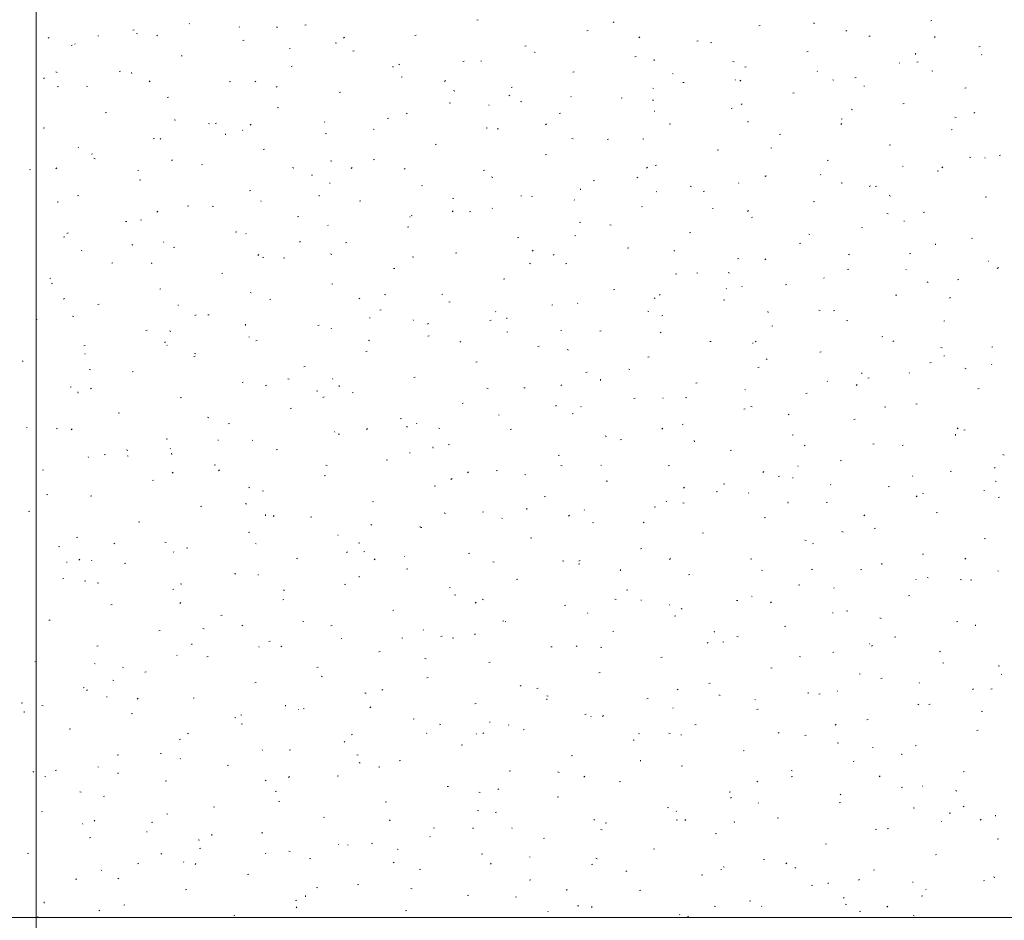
# Model space of a CAD drawing. Extents: x -740 to 300, y 62 to 1112.
# Tile 119 of 187: x -304 to -228, y 835 to 904. Entities that reach past the tile are written whole.
import ezdxf
from ezdxf.lldxf.tags import DXFTag

# ---------------------------------------------------------------- set-up
doc = ezdxf.new("R2010")
doc.units = 0
doc.layers.get('0').update_dxf_attribs({"lineweight": 13})
doc.layers.add('60- 61 allgemeine Ausstattung- 4 Terrassen', color=9, linetype='Continuous', lineweight=9, true_color=0x808080)
doc.layers.add('70 -71 Achsen- 1 Gebäudeachsen', color=7, linetype='STRICHPUNKT2-A06CPVBCL0', lineweight=18)
tags = doc.linetypes.add('STRICHPUNKT2-A06CPVBCL0', pattern=[12.7, 6.35, -3.175, 0, -3.175]).pattern_tags.tags
tags[10:11] = [DXFTag(74, 4), DXFTag(75, 0), DXFTag(340, '0'), DXFTag(46, 0.0), DXFTag(50, 0.0), DXFTag(44, 0.0), DXFTag(45, 0.0)]
tags[8:9] = [DXFTag(74, 4), DXFTag(75, 0), DXFTag(340, '0'), DXFTag(46, 0.0), DXFTag(50, 0.0), DXFTag(44, 0.0), DXFTag(45, 0.0)]
tags[6:7] = [DXFTag(74, 4), DXFTag(75, 0), DXFTag(340, '0'), DXFTag(46, 0.0), DXFTag(50, 0.0), DXFTag(44, 0.0), DXFTag(45, 0.0)]
tags[4:5] = [DXFTag(74, 4), DXFTag(75, 0), DXFTag(340, '0'), DXFTag(46, 0.0), DXFTag(50, 0.0), DXFTag(44, 0.0), DXFTag(45, 0.0)]

# ---------------------------------------------------------------- blocks, each defined once
blk = doc.blocks.new('Referenz-A06CPVBEL0')
at = {"layer": '60- 61 allgemeine Ausstattung- 4 Terrassen', "color": 0}
for p, q in [((-268.385, 904.086), (-268.29, 904.11)), ((-294.898, 903.328), (-294.802, 903.352)), ((-290.562, 903.842), (-290.546, 903.801)), ((-286.684, 903.536), (-286.717, 903.573)), ((-283.838, 903.564), (-283.744, 903.535)), ((-281.642, 903.707), (-281.546, 903.731)), ((-257.786, 903.953), (-257.867, 903.897)), ((-246.648, 903.654), (-246.553, 903.677)), ((-242.441, 903.877), (-242.349, 903.84)), ((-233.392, 904.033), (-233.297, 904.057)), ((-301.355, 902.756), (-301.427, 902.688)), ((-297.596, 902.888), (-297.551, 902.885)), ((-294.633, 903.063), (-294.542, 903.026)), ((-293.016, 902.887), (-293.048, 902.923)), ((-278.583, 902.78), (-278.655, 902.713)), ((-273.16, 902.895), (-273.065, 902.919)), ((-259.904, 903.275), (-259.809, 903.298)), ((-255.812, 902.804), (-255.884, 902.737)), ((-239.854, 903.285), (-239.935, 903.229)), ((-238.167, 902.842), (-238.072, 902.866)), ((-233.041, 902.828), (-233.113, 902.761)), ((-299.673, 902.137), (-299.577, 902.161)), ((-299.347, 902.238), (-299.38, 902.274)), ((-286.417, 902.516), (-286.321, 902.54)), ((-282.832, 901.914), (-282.787, 901.911)), ((-279.304, 902.345), (-279.212, 902.308)), ((-264.679, 902.084), (-264.584, 902.108)), ((-251.423, 902.463), (-251.328, 902.487)), ((-250.359, 902.364), (-250.265, 902.335)), ((-229.686, 902.031), (-229.591, 902.055)), ((-291.192, 901.326), (-291.096, 901.35)), ((-277.936, 901.705), (-277.84, 901.729)), ((-263.974, 901.626), (-263.883, 901.589)), ((-256.198, 901.273), (-256.103, 901.296)), ((-242.942, 901.652), (-242.847, 901.676)), ((-234.559, 901.446), (-234.568, 901.534)), ((-229.449, 901.417), (-229.482, 901.453)), ((-282.711, 900.514), (-282.615, 900.538)), ((-274.847, 900.465), (-274.856, 900.553)), ((-274.425, 900.686), (-274.331, 900.657)), ((-269.454, 900.893), (-269.359, 900.917)), ((-268.068, 900.94), (-268.024, 900.937)), ((-254.703, 900.956), (-254.712, 901.044)), ((-248.644, 900.908), (-248.553, 900.871)), ((-247.717, 900.461), (-247.622, 900.485)), ((-235.78, 900.767), (-235.813, 900.804)), ((-234.461, 900.84), (-234.366, 900.864)), ((-301.712, 899.644), (-301.793, 899.588)), ((-300.837, 900.094), (-300.746, 900.057)), ((-295.967, 900.135), (-295.871, 900.159)), ((-294.991, 899.975), (-295, 900.063)), ((-274.23, 899.703), (-274.134, 899.727)), ((-260.973, 900.082), (-260.878, 900.106)), ((-253.304, 899.965), (-253.26, 899.963)), ((-242.111, 900.118), (-242.144, 900.155)), ((-239.236, 899.65), (-239.141, 899.674)), ((-233.315, 900.19), (-233.224, 900.153)), ((-300.742, 898.945), (-300.646, 898.968)), ((-298.492, 899.008), (-298.398, 898.979)), ((-293.568, 899.411), (-293.64, 899.344)), ((-287.486, 899.324), (-287.39, 899.348)), ((-285.507, 899.376), (-285.416, 899.339)), ((-283.78, 898.976), (-283.861, 898.92)), ((-270.797, 899.435), (-270.869, 899.368)), ((-265.748, 898.891), (-265.653, 898.915)), ((-254.774, 898.819), (-254.807, 898.856)), ((-252.492, 899.271), (-252.397, 899.294)), ((-248.443, 899.469), (-248.476, 899.505)), ((-248.025, 899.46), (-248.097, 899.393)), ((-240.946, 899.486), (-240.852, 899.458)), ((-238.54, 898.991), (-238.496, 898.989)), ((-230.755, 898.838), (-230.66, 898.862)), ((-292.261, 898.133), (-292.165, 898.157)), ((-279.005, 898.512), (-278.909, 898.536)), ((-270.178, 898.657), (-270.086, 898.621)), ((-265.848, 898.308), (-265.929, 898.251)), ((-261.105, 898.17), (-261.138, 898.206)), ((-257.267, 898.08), (-257.172, 898.104)), ((-244.011, 898.459), (-243.916, 898.483)), ((-283.78, 897.322), (-283.684, 897.346)), ((-270.524, 897.701), (-270.428, 897.725)), ((-267.436, 897.521), (-267.469, 897.557)), ((-265.013, 897.808), (-264.919, 897.78)), ((-254.848, 897.939), (-254.757, 897.902)), ((-248.786, 897.269), (-248.691, 897.292)), ((-247.917, 897.64), (-247.997, 897.583)), ((-235.53, 897.648), (-235.435, 897.672)), ((-297.036, 896.943), (-296.94, 896.966)), ((-275.299, 896.51), (-275.203, 896.534)), ((-273.767, 896.871), (-273.8, 896.908)), ((-262.042, 896.889), (-261.947, 896.913)), ((-254.694, 897.095), (-254.678, 897.054)), ((-239.519, 897.221), (-239.427, 897.184)), ((-231.534, 896.609), (-231.44, 896.58)), ((-229.985, 896.971), (-230.066, 896.915)), ((-301.811, 895.752), (-301.715, 895.776)), ((-291.711, 896.407), (-291.62, 896.37)), ((-289.079, 896.13), (-288.985, 896.102)), ((-288.555, 896.131), (-288.459, 896.155)), ((-285.782, 896.067), (-285.854, 896)), ((-280.098, 896.222), (-280.131, 896.258)), ((-267.618, 895.734), (-267.627, 895.823)), ((-263.01, 896.091), (-263.082, 896.024)), ((-253.561, 896.078), (-253.466, 896.102)), ((-247.474, 896.225), (-247.483, 896.313)), ((-240.239, 896.115), (-240.311, 896.048)), ((-240.305, 896.457), (-240.21, 896.481)), ((-287.762, 895.244), (-287.771, 895.332)), ((-286.43, 895.572), (-286.463, 895.609)), ((-280.074, 895.32), (-279.978, 895.344)), ((-276.381, 895.689), (-276.29, 895.652)), ((-266.818, 895.699), (-266.722, 895.723)), ((-245.08, 895.267), (-244.985, 895.29)), ((-231.824, 895.646), (-231.729, 895.67)), ((-299.092, 894.274), (-299.125, 894.31)), ((-293.33, 894.941), (-293.234, 894.964)), ((-292.761, 894.923), (-292.794, 894.96)), ((-271.593, 894.508), (-271.497, 894.532)), ((-261.052, 894.97), (-260.961, 894.934)), ((-258.336, 894.887), (-258.241, 894.911)), ((-255.6, 894.931), (-255.506, 894.902)), ((-245.722, 894.252), (-245.631, 894.215)), ((-236.599, 894.455), (-236.504, 894.479)), ((-298.105, 893.75), (-298.009, 893.774)), ((-284.849, 894.129), (-284.753, 894.153)), ((-263.112, 893.697), (-263.016, 893.721)), ((-249.855, 894.076), (-249.76, 894.1)), ((-230.393, 893.534), (-230.301, 893.497)), ((-229.194, 893.453), (-229.227, 893.489)), ((-228.118, 893.644), (-228.023, 893.668)), ((-297.915, 893.438), (-297.823, 893.401)), ((-291.843, 893.331), (-291.923, 893.274)), ((-289.624, 892.939), (-289.528, 892.962)), ((-282.585, 892.72), (-282.494, 892.683)), ((-279.667, 893.253), (-279.573, 893.224)), ((-277.995, 892.723), (-278.067, 892.656)), ((-276.368, 893.318), (-276.272, 893.342)), ((-255.224, 892.747), (-255.296, 892.68)), ((-254.63, 892.885), (-254.535, 892.909)), ((-241.374, 893.265), (-241.279, 893.288)), ((-235.525, 892.804), (-235.558, 892.84)), ((-232.452, 892.771), (-232.524, 892.704)), ((-302.88, 892.56), (-302.785, 892.583)), ((-300.767, 892.699), (-300.839, 892.632)), ((-294.511, 892.498), (-294.467, 892.495)), ((-281.143, 892.127), (-281.047, 892.151)), ((-273.911, 892.662), (-273.992, 892.606)), ((-267.887, 892.506), (-267.791, 892.53)), ((-267.256, 892.002), (-267.164, 891.965)), ((-255.979, 891.994), (-256.06, 891.938)), ((-246.188, 892.053), (-246.094, 892.024)), ((-246.149, 892.074), (-246.054, 892.098)), ((-241.857, 892.154), (-241.89, 892.191)), ((-232.893, 892.453), (-232.798, 892.477)), ((-294.399, 891.748), (-294.303, 891.772)), ((-279.747, 891.524), (-279.703, 891.521)), ((-272.662, 891.316), (-272.566, 891.34)), ((-259.406, 891.695), (-259.31, 891.719)), ((-251.926, 891.283), (-251.835, 891.246)), ((-248.188, 891.505), (-248.221, 891.541)), ((-240.244, 891.494), (-240.254, 891.582)), ((-238.047, 891.326), (-238.128, 891.269)), ((-237.668, 891.263), (-237.573, 891.286)), ((-299.174, 890.558), (-299.079, 890.581)), ((-285.918, 890.937), (-285.822, 890.96)), ((-280.533, 890.513), (-280.542, 890.601)), ((-264.984, 890.55), (-264.939, 890.547)), ((-264.181, 890.504), (-264.085, 890.528)), ((-260.389, 891.004), (-260.398, 891.092)), ((-254.519, 890.855), (-254.552, 890.892)), ((-250.924, 890.883), (-250.829, 890.907)), ((-236.596, 890.565), (-236.505, 890.528)), ((-229.187, 890.451), (-229.092, 890.475)), ((-300.677, 890.023), (-300.686, 890.111)), ((-290.693, 889.746), (-290.597, 889.77)), ((-288.789, 889.751), (-288.698, 889.714)), ((-285.032, 890.154), (-285.015, 890.113)), ((-277.437, 890.125), (-277.341, 890.149)), ((-270.254, 890.375), (-270.16, 890.346)), ((-260.85, 890.206), (-260.883, 890.243)), ((-255.7, 889.693), (-255.604, 889.717)), ((-242.443, 890.072), (-242.348, 890.096)), ((-292.98, 889.355), (-293.052, 889.287)), ((-282.212, 888.935), (-282.116, 888.958)), ((-273.513, 888.907), (-273.545, 888.944)), ((-273.459, 889.033), (-273.368, 888.996)), ((-270.209, 889.379), (-270.281, 889.312)), ((-268.956, 889.314), (-268.86, 889.338)), ((-267.181, 889.557), (-267.214, 889.593)), ((-250.22, 889.576), (-250.176, 889.573)), ((-247.437, 889.403), (-247.509, 889.336)), ((-236.776, 889.175), (-236.681, 889.147)), ((-233.962, 889.261), (-233.867, 889.284)), ((-295.468, 888.556), (-295.373, 888.579)), ((-294.321, 888.697), (-294.227, 888.668)), ((-279.844, 888.258), (-279.877, 888.295)), ((-260.475, 888.502), (-260.379, 888.526)), ((-258.13, 888.315), (-258.039, 888.278)), ((-247.218, 888.881), (-247.123, 888.905)), ((-235.456, 888.602), (-235.412, 888.599)), ((-299.905, 887.685), (-299.986, 887.629)), ((-286.987, 887.744), (-286.891, 887.768)), ((-286.175, 887.609), (-286.208, 887.645)), ((-273.731, 888.123), (-273.635, 888.147)), ((-260.842, 887.497), (-260.748, 887.469)), ((-251.994, 887.691), (-251.898, 887.715)), ((-242.8, 887.596), (-242.709, 887.559)), ((-238.737, 888.07), (-238.642, 888.094)), ((-300.243, 887.365), (-300.148, 887.389)), ((-294.993, 886.782), (-294.901, 886.745)), ((-292.506, 886.959), (-292.539, 886.996)), ((-281.973, 887.017), (-282.054, 886.961)), ((-278.506, 886.933), (-278.41, 886.956)), ((-265.25, 887.312), (-265.154, 887.336)), ((-243.512, 886.879), (-243.417, 886.903)), ((-233.015, 886.763), (-233.025, 886.851)), ((-230.256, 887.259), (-230.161, 887.282)), ((-298.837, 886.31), (-298.87, 886.347)), ((-291.762, 886.554), (-291.667, 886.577)), ((-285.194, 886.01), (-285.266, 885.943)), ((-279.663, 886.064), (-279.572, 886.027)), ((-270.025, 886.121), (-269.929, 886.145)), ((-264.042, 886.349), (-264.122, 886.292)), ((-262.422, 886.034), (-262.494, 885.967)), ((-256.769, 886.5), (-256.673, 886.524)), ((-253.159, 886.273), (-253.169, 886.361)), ((-239.651, 886.059), (-239.723, 885.992)), ((-235.031, 886.068), (-234.936, 886.092)), ((-296.537, 885.363), (-296.442, 885.387)), ((-293.448, 885.292), (-293.457, 885.38)), ((-284.909, 885.819), (-284.814, 885.791)), ((-283.281, 885.742), (-283.185, 885.766)), ((-273.304, 885.782), (-273.313, 885.87)), ((-264.334, 885.346), (-264.242, 885.309)), ((-261.544, 885.31), (-261.448, 885.334)), ((-248.288, 885.689), (-248.192, 885.713)), ((-246.11, 885.68), (-246.191, 885.624)), ((-228.94, 885.489), (-228.972, 885.526)), ((-288.056, 884.552), (-287.961, 884.575)), ((-274.8, 884.931), (-274.704, 884.954)), ((-253.063, 884.498), (-252.967, 884.522)), ((-251.43, 884.62), (-251.335, 884.591)), ((-249.004, 884.627), (-248.913, 884.591)), ((-239.806, 884.877), (-239.711, 884.901)), ((-235.271, 884.84), (-235.304, 884.876)), ((-228.178, 885.012), (-228.259, 884.956)), ((-301.312, 884.172), (-301.217, 884.196)), ((-301.196, 883.814), (-301.105, 883.777)), ((-279.575, 883.74), (-279.479, 883.764)), ((-266.319, 884.119), (-266.223, 884.143)), ((-244.582, 883.687), (-244.486, 883.711)), ((-241.602, 884.19), (-241.635, 884.227)), ((-233.674, 883.909), (-233.583, 883.872)), ((-231.325, 884.066), (-231.23, 884.09)), ((-292.831, 883.361), (-292.736, 883.385)), ((-285.867, 883.095), (-285.776, 883.058)), ((-275.496, 882.942), (-275.402, 882.913)), ((-271.094, 882.929), (-270.998, 882.952)), ((-257.838, 883.308), (-257.742, 883.332)), ((-254.264, 882.892), (-254.297, 882.928)), ((-249.164, 883.407), (-249.147, 883.366)), ((-247.933, 883.541), (-247.966, 883.578)), ((-236.1, 882.875), (-236.005, 882.899)), ((-300.178, 882.642), (-300.25, 882.575)), ((-297.606, 882.17), (-297.511, 882.194)), ((-291.427, 882.108), (-291.382, 882.105)), ((-284.35, 882.55), (-284.255, 882.573)), ((-277.407, 882.666), (-277.479, 882.599)), ((-270.537, 882.377), (-270.446, 882.34)), ((-262.613, 882.117), (-262.517, 882.141)), ((-260.595, 882.242), (-260.628, 882.279)), ((-254.636, 882.69), (-254.708, 882.623)), ((-249.357, 882.496), (-249.261, 882.52)), ((-231.864, 882.714), (-231.936, 882.647)), ((-290.036, 881.372), (-290.117, 881.315)), ((-289.125, 881.359), (-289.03, 881.383)), ((-275.869, 881.738), (-275.773, 881.762)), ((-266.927, 881.593), (-266.959, 881.63)), ((-255.208, 881.659), (-255.116, 881.622)), ((-245.93, 881.542), (-245.94, 881.63)), ((-242.017, 881.742), (-241.923, 881.713)), ((-240.876, 881.685), (-240.78, 881.709)), ((-302.381, 880.98), (-302.286, 881.004)), ((-299.563, 881.264), (-299.468, 881.235)), ((-286.219, 880.561), (-286.228, 880.649)), ((-276.663, 881.134), (-276.619, 881.131)), ((-273.258, 880.944), (-273.291, 880.98)), ((-272.104, 880.703), (-272.185, 880.647)), ((-267.388, 880.927), (-267.292, 880.95)), ((-266.074, 881.052), (-266.084, 881.14)), ((-254.132, 881.306), (-254.036, 881.33)), ((-239.878, 880.94), (-239.787, 880.904)), ((-232.394, 880.873), (-232.299, 880.897)), ((-293.9, 880.168), (-293.805, 880.192)), ((-292.071, 880.127), (-291.979, 880.09)), ((-280.644, 880.548), (-280.549, 880.571)), ((-279.589, 880.294), (-279.622, 880.331)), ((-266.084, 880.064), (-265.99, 880.035)), ((-261.899, 880.16), (-261.855, 880.157)), ((-258.907, 880.115), (-258.811, 880.139)), ((-254.172, 880.035), (-254.253, 879.979)), ((-245.651, 880.494), (-245.555, 880.518)), ((-292.392, 879.298), (-292.464, 879.231)), ((-285.92, 879.645), (-285.953, 879.682)), ((-285.419, 879.357), (-285.324, 879.381)), ((-276.741, 879.408), (-276.65, 879.371)), ((-272.163, 879.736), (-272.067, 879.76)), ((-269.621, 879.322), (-269.693, 879.255)), ((-250.426, 879.304), (-250.33, 879.328)), ((-247.135, 879.186), (-247.091, 879.183)), ((-246.849, 879.346), (-246.921, 879.279)), ((-237.17, 879.683), (-237.074, 879.707)), ((-236.241, 879.367), (-236.321, 879.31)), ((-298.675, 878.978), (-298.58, 879.002)), ((-298.582, 878.346), (-298.615, 878.383)), ((-292.251, 878.996), (-292.284, 879.032)), ((-290.15, 878.386), (-290.056, 878.357)), ((-276.938, 878.546), (-276.843, 878.569)), ((-263.682, 878.925), (-263.586, 878.948)), ((-261.411, 878.69), (-261.32, 878.653)), ((-241.945, 878.492), (-241.849, 878.516)), ((-232.605, 878.864), (-232.511, 878.836)), ((-228.688, 878.871), (-228.593, 878.895)), ((-303.45, 877.787), (-303.355, 877.811)), ((-290.194, 878.166), (-290.099, 878.19)), ((-268.457, 877.734), (-268.361, 877.758)), ((-255.201, 878.113), (-255.105, 878.137)), ((-246.082, 877.972), (-245.991, 877.935)), ((-233.464, 877.681), (-233.368, 877.705)), ((-232.372, 878.212), (-232.327, 878.209)), ((-228.685, 877.525), (-228.718, 877.562)), ((-298.274, 877.158), (-298.183, 877.121)), ((-294.969, 876.976), (-294.874, 877)), ((-281.713, 877.355), (-281.618, 877.379)), ((-259.976, 876.923), (-259.88, 876.946)), ((-256.671, 877.186), (-256.577, 877.158)), ((-246.72, 877.302), (-246.624, 877.326)), ((-238.701, 876.811), (-238.711, 876.899)), ((-235.016, 876.876), (-235.049, 876.913)), ((-230.752, 877.253), (-230.661, 877.216)), ((-286.488, 876.164), (-286.393, 876.188)), ((-282.945, 876.439), (-282.854, 876.403)), ((-279.501, 876.465), (-279.485, 876.424)), ((-273.232, 876.544), (-273.137, 876.567)), ((-258.845, 876.321), (-258.855, 876.409)), ((-251.495, 876.111), (-251.399, 876.135)), ((-241.347, 876.227), (-241.38, 876.263)), ((-238.239, 876.49), (-238.143, 876.514)), ((-299.744, 875.785), (-299.649, 875.809)), ((-299.133, 875.34), (-299.143, 875.428)), ((-298.099, 875.726), (-298.179, 875.67)), ((-284.605, 875.954), (-284.677, 875.886)), ((-280.738, 875.508), (-280.644, 875.48)), ((-278.989, 875.83), (-278.999, 875.918)), ((-278.007, 875.353), (-277.912, 875.377)), ((-267.615, 875.721), (-267.524, 875.684)), ((-264.751, 875.732), (-264.655, 875.756)), ((-261.834, 875.978), (-261.906, 875.911)), ((-247.678, 875.577), (-247.711, 875.614)), ((-243.014, 875.3), (-242.918, 875.324)), ((-239.063, 876.002), (-239.135, 875.935)), ((-229.758, 875.679), (-229.662, 875.703)), ((-291.263, 874.974), (-291.168, 874.998)), ((-280.167, 875.058), (-280.247, 875.001)), ((-269.526, 874.542), (-269.431, 874.565)), ((-256.27, 874.921), (-256.174, 874.944)), ((-254.009, 874.928), (-254.042, 874.965)), ((-252.286, 875.003), (-252.194, 874.966)), ((-234.533, 874.488), (-234.437, 874.512)), ((-296.038, 873.783), (-295.943, 873.807)), ((-282.782, 874.162), (-282.687, 874.186)), ((-262.235, 874.39), (-262.316, 874.333)), ((-261.045, 873.73), (-260.949, 873.754)), ((-260.341, 874.279), (-260.374, 874.315)), ((-247.789, 874.109), (-247.693, 874.133)), ((-247.259, 874.309), (-247.165, 874.28)), ((-236.956, 874.285), (-236.865, 874.248)), ((-289.149, 873.471), (-289.057, 873.434)), ((-287.557, 872.972), (-287.462, 872.996)), ((-274.301, 873.351), (-274.206, 873.375)), ((-273.003, 872.98), (-273.036, 873.016)), ((-266.672, 873.629), (-266.705, 873.666)), ((-244.303, 873.721), (-244.384, 873.665)), ((-239.308, 873.298), (-239.212, 873.322)), ((-303.106, 872.693), (-303.062, 872.69)), ((-300.813, 872.593), (-300.718, 872.617)), ((-299.59, 872.585), (-299.662, 872.518)), ((-279.334, 872.331), (-279.367, 872.367)), ((-276.819, 872.609), (-276.891, 872.542)), ((-273.819, 872.752), (-273.728, 872.715)), ((-271.325, 872.631), (-271.231, 872.602)), ((-265.82, 872.54), (-265.725, 872.563)), ((-254.048, 872.634), (-254.12, 872.566)), ((-252.564, 872.919), (-252.468, 872.942)), ((-231.276, 872.658), (-231.348, 872.591)), ((-230.827, 872.486), (-230.731, 872.51)), ((-292.332, 871.781), (-292.237, 871.805)), ((-288.342, 871.719), (-288.298, 871.716)), ((-285.665, 871.681), (-285.698, 871.718)), ((-279.076, 872.16), (-278.981, 872.184)), ((-258.489, 872.034), (-258.398, 871.997)), ((-257.339, 871.728), (-257.243, 871.752)), ((-251.616, 871.59), (-251.625, 871.678)), ((-244.083, 872.107), (-243.987, 872.131)), ((-231.472, 872.08), (-231.481, 872.168)), ((-295.392, 870.953), (-295.298, 870.924)), ((-291.996, 871.032), (-292.029, 871.068)), ((-283.851, 870.97), (-283.756, 870.994)), ((-273.579, 870.745), (-273.534, 870.742)), ((-271.76, 871.099), (-271.77, 871.188)), ((-270.595, 871.349), (-270.5, 871.373)), ((-248.858, 870.917), (-248.762, 870.94)), ((-243.16, 871.316), (-243.069, 871.279)), ((-237.846, 871.431), (-237.752, 871.402)), ((-235.602, 871.296), (-235.506, 871.32)), ((-298.328, 870.382), (-298.361, 870.419)), ((-297.107, 870.591), (-297.012, 870.615)), ((-295.352, 870.502), (-295.261, 870.465)), ((-291.904, 870.609), (-291.914, 870.697)), ((-275.37, 870.158), (-275.275, 870.182)), ((-262.114, 870.538), (-262.019, 870.561)), ((-240.377, 870.105), (-240.281, 870.129)), ((-227.83, 870.597), (-227.739, 870.561)), ((-301.882, 869.4), (-301.787, 869.424)), ((-291.804, 869.241), (-291.876, 869.174)), ((-288.626, 869.779), (-288.531, 869.803)), ((-288.229, 869.412), (-288.31, 869.356)), ((-280.023, 869.784), (-279.931, 869.747)), ((-269.032, 869.265), (-269.104, 869.198)), ((-266.889, 869.347), (-266.794, 869.371)), ((-261.913, 869.753), (-261.819, 869.724)), ((-258.815, 869.771), (-258.77, 869.768)), ((-253.633, 869.726), (-253.537, 869.75)), ((-246.261, 869.289), (-246.333, 869.222)), ((-243.633, 869.718), (-243.617, 869.677)), ((-231.896, 869.294), (-231.8, 869.318)), ((-228.43, 869.562), (-228.463, 869.598)), ((-293.401, 868.589), (-293.306, 868.613)), ((-280.145, 868.968), (-280.05, 868.992)), ((-270.298, 868.744), (-270.378, 868.688)), ((-264.693, 869.065), (-264.602, 869.028)), ((-258.408, 868.536), (-258.313, 868.559)), ((-245.152, 868.915), (-245.056, 868.939)), ((-244.051, 868.797), (-244.007, 868.794)), ((-234.761, 868.912), (-234.794, 868.949)), ((-228.434, 868.553), (-228.34, 868.525)), ((-285.979, 868.075), (-285.885, 868.046)), ((-284.92, 867.777), (-284.825, 867.801)), ((-271.664, 868.156), (-271.569, 868.18)), ((-252.366, 868.076), (-252.446, 868.019)), ((-249.927, 867.724), (-249.831, 867.748)), ((-249.364, 868.347), (-249.272, 868.31)), ((-241.092, 868.263), (-241.125, 868.299)), ((-236.671, 868.103), (-236.575, 868.127)), ((-229.287, 867.823), (-229.243, 867.82)), ((-301.556, 867.533), (-301.465, 867.496)), ((-298.176, 867.398), (-298.081, 867.422)), ((-276.439, 866.966), (-276.344, 866.99)), ((-263.183, 867.345), (-263.088, 867.369)), ((-253.755, 866.964), (-253.788, 867.001)), ((-247.424, 867.614), (-247.456, 867.65)), ((-244.387, 866.859), (-244.396, 866.947)), ((-241.446, 866.913), (-241.35, 866.937)), ((-234.434, 867.407), (-234.515, 867.351)), ((-234.034, 867.629), (-233.943, 867.592)), ((-228.19, 867.292), (-228.094, 867.316)), ((-302.952, 866.208), (-302.856, 866.231)), ((-289.695, 866.587), (-289.6, 866.611)), ((-286.226, 866.815), (-286.135, 866.778)), ((-267.958, 866.154), (-267.863, 866.178)), ((-264.531, 866.369), (-264.54, 866.457)), ((-260.086, 866.315), (-260.119, 866.351)), ((-254.702, 866.534), (-254.607, 866.557)), ((-252.5, 866.875), (-252.406, 866.847)), ((-294.47, 865.396), (-294.375, 865.42)), ((-284.675, 865.878), (-284.685, 865.966)), ((-284.017, 865.897), (-284.089, 865.83)), ((-281.214, 865.775), (-281.119, 865.799)), ((-270.897, 866.097), (-270.806, 866.06)), ((-266.417, 865.665), (-266.45, 865.702)), ((-261.246, 865.921), (-261.318, 865.854)), ((-246.221, 865.722), (-246.125, 865.746)), ((-238.475, 865.945), (-238.547, 865.878)), ((-232.965, 866.101), (-232.869, 866.125)), ((-276.567, 865.197), (-276.473, 865.168)), ((-272.748, 865.016), (-272.781, 865.053)), ((-272.733, 864.964), (-272.638, 864.988)), ((-259.477, 865.343), (-259.382, 865.367)), ((-255.567, 865.378), (-255.476, 865.341)), ((-240.238, 864.66), (-240.146, 864.623)), ((-237.74, 864.911), (-237.644, 864.935)), ((-299.246, 864.206), (-299.15, 864.229)), ((-285.989, 864.585), (-285.894, 864.609)), ((-279.079, 864.367), (-279.112, 864.403)), ((-264.252, 864.152), (-264.157, 864.176)), ((-250.996, 864.532), (-250.901, 864.555)), ((-243.088, 863.998), (-242.994, 863.969)), ((-229.259, 864.099), (-229.163, 864.123)), ((-300.633, 863.519), (-300.539, 863.49)), ((-296.292, 863.767), (-296.372, 863.71)), ((-292.43, 863.846), (-292.339, 863.809)), ((-290.764, 863.394), (-290.669, 863.418)), ((-285.411, 863.717), (-285.443, 863.754)), ((-277.508, 863.773), (-277.413, 863.797)), ((-277.101, 863.128), (-277.009, 863.091)), ((-255.771, 863.341), (-255.676, 863.365)), ((-242.515, 863.72), (-242.419, 863.744)), ((-299.002, 862.528), (-299.074, 862.461)), ((-298.073, 862.419), (-298.106, 862.455)), ((-291.742, 863.068), (-291.775, 863.105)), ((-282.283, 862.583), (-282.188, 862.607)), ((-278.36, 863.099), (-278.441, 863.042)), ((-276.231, 862.553), (-276.303, 862.485)), ((-273.971, 862.776), (-273.954, 862.735)), ((-269.027, 862.962), (-268.932, 862.986)), ((-261.771, 862.409), (-261.68, 862.373)), ((-260.428, 862.43), (-260.509, 862.374)), ((-253.459, 862.577), (-253.531, 862.51)), ((-247.29, 862.53), (-247.195, 862.553)), ((-234.034, 862.909), (-233.938, 862.933)), ((-230.688, 862.601), (-230.76, 862.534)), ((-300.022, 862.303), (-299.977, 862.3)), ((-295.54, 862.204), (-295.444, 862.227)), ((-273.802, 861.771), (-273.707, 861.795)), ((-267.154, 862.32), (-267.06, 862.291)), ((-260.546, 862.15), (-260.451, 862.174)), ((-257.302, 861.638), (-257.311, 861.726)), ((-246.441, 861.691), (-246.35, 861.654)), ((-242.497, 861.762), (-242.577, 861.706)), ((-238.809, 861.718), (-238.713, 861.742)), ((-237.158, 862.128), (-237.167, 862.216)), ((-228.175, 861.598), (-228.208, 861.634)), ((-300.315, 861.013), (-300.219, 861.037)), ((-298.634, 860.877), (-298.543, 860.84)), ((-287.058, 861.392), (-286.963, 861.416)), ((-285.258, 861.329), (-285.214, 861.326)), ((-277.446, 861.147), (-277.455, 861.236)), ((-265.321, 860.96), (-265.226, 860.984)), ((-252.065, 861.339), (-251.97, 861.363)), ((-234.506, 860.948), (-234.539, 860.985)), ((-233.675, 861.12), (-233.581, 861.091)), ((-231.112, 860.973), (-231.021, 860.936)), ((-230.328, 860.907), (-230.232, 860.931)), ((-297.59, 860.657), (-297.6, 860.745)), ((-291.834, 860.202), (-291.738, 860.225)), ((-291.221, 860.642), (-291.127, 860.613)), ((-283.304, 860.159), (-283.213, 860.122)), ((-278.577, 860.581), (-278.482, 860.605)), ((-270.494, 860.355), (-270.45, 860.352)), ((-256.84, 860.148), (-256.745, 860.172)), ((-243.584, 860.528), (-243.489, 860.551)), ((-240.838, 860.299), (-240.871, 860.336)), ((-283.352, 859.39), (-283.257, 859.414)), ((-270.096, 859.769), (-270.001, 859.793)), ((-267.975, 859.441), (-267.884, 859.404)), ((-257.742, 859.442), (-257.648, 859.413)), ((-255.73, 859.381), (-255.686, 859.378)), ((-248.359, 859.337), (-248.264, 859.361)), ((-247.169, 859.65), (-247.202, 859.686)), ((-235.103, 859.716), (-235.007, 859.74)), ((-296.609, 859.011), (-296.513, 859.035)), ((-291.216, 859.184), (-291.288, 859.117)), ((-274.871, 858.579), (-274.776, 858.603)), ((-268.444, 859.208), (-268.516, 859.141)), ((-261.615, 858.958), (-261.52, 858.982)), ((-253.5, 859), (-253.533, 859.037)), ((-252.645, 858.722), (-252.554, 858.686)), ((-245.673, 859.233), (-245.745, 859.165)), ((-301.384, 857.821), (-301.288, 857.844)), ((-288.128, 858.2), (-288.032, 858.223)), ((-259.831, 858.351), (-259.864, 858.388)), ((-253.134, 858.146), (-253.039, 858.17)), ((-240.967, 858.407), (-240.922, 858.404)), ((-239.878, 858.526), (-239.783, 858.549)), ((-237.316, 858.004), (-237.224, 857.967)), ((-289.508, 857.19), (-289.417, 857.153)), ((-286.423, 857.453), (-286.503, 857.397)), ((-281.808, 857.764), (-281.714, 857.735)), ((-279.646, 857.388), (-279.551, 857.412)), ((-272.493, 857.052), (-272.526, 857.089)), ((-266.39, 857.767), (-266.295, 857.791)), ((-266.162, 857.702), (-266.195, 857.738)), ((-244.653, 857.335), (-244.558, 857.359)), ((-231.397, 857.714), (-231.301, 857.738)), ((-229.929, 857.397), (-229.938, 857.485)), ((-292.903, 857.009), (-292.807, 857.033)), ((-278.825, 856.403), (-278.858, 856.44)), ((-274.179, 856.472), (-274.087, 856.435)), ((-271.165, 856.577), (-271.07, 856.601)), ((-270.217, 856.417), (-270.226, 856.505)), ((-268.491, 856.785), (-268.571, 856.728)), ((-257.909, 856.956), (-257.814, 856.98)), ((-250.073, 856.907), (-250.082, 856.995)), ((-248.329, 856.564), (-248.235, 856.535)), ((-236.172, 856.524), (-236.077, 856.547)), ((-297.678, 855.819), (-297.582, 855.842)), ((-290.361, 855.926), (-290.37, 856.014)), ((-285.156, 855.754), (-285.189, 855.79)), ((-284.422, 856.198), (-284.326, 856.221)), ((-283.429, 855.84), (-283.501, 855.773)), ((-262.684, 855.765), (-262.589, 855.789)), ((-260.658, 855.864), (-260.73, 855.797)), ((-258.849, 855.754), (-258.758, 855.717)), ((-250.559, 856.117), (-250.64, 856.06)), ((-249.428, 856.144), (-249.333, 856.168)), ((-238.103, 856.029), (-238.086, 855.988)), ((-237.886, 855.888), (-237.958, 855.821)), ((-291.487, 855.104), (-291.52, 855.141)), ((-289.197, 855.007), (-289.101, 855.031)), ((-275.94, 855.386), (-275.845, 855.41)), ((-272.396, 854.886), (-272.302, 854.857)), ((-254.203, 854.954), (-254.108, 854.978)), ((-243.519, 855.035), (-243.428, 854.998)), ((-240.947, 855.333), (-240.852, 855.357)), ((-232.627, 855.448), (-232.708, 855.392)), ((-302.453, 854.628), (-302.357, 854.652)), ((-297.818, 854.455), (-297.851, 854.492)), ((-295.712, 854.221), (-295.621, 854.185)), ((-280.716, 854.196), (-280.62, 854.219)), ((-267.459, 854.575), (-267.364, 854.599)), ((-245.722, 854.142), (-245.627, 854.166)), ((-232.466, 854.522), (-232.371, 854.545)), ((-228.19, 854.317), (-228.099, 854.28)), ((-293.972, 853.817), (-293.876, 853.84)), ((-280.382, 853.503), (-280.291, 853.466)), ((-272.234, 853.384), (-272.139, 853.408)), ((-258.978, 853.763), (-258.883, 853.787)), ((-238.917, 853.687), (-238.823, 853.658)), ((-237.241, 853.331), (-237.146, 853.355)), ((-227.921, 853.634), (-227.953, 853.671)), ((-298.747, 852.626), (-298.651, 852.65)), ((-296.462, 853.208), (-296.368, 853.179)), ((-285.491, 853.005), (-285.395, 853.029)), ((-275.643, 852.496), (-275.715, 852.429)), ((-265.053, 852.785), (-264.961, 852.748)), ((-263.753, 852.573), (-263.658, 852.597)), ((-252.871, 852.52), (-252.943, 852.453)), ((-250.497, 852.952), (-250.402, 852.976)), ((-234.252, 852.985), (-234.285, 853.021)), ((-230.1, 852.544), (-230.172, 852.477)), ((-228.76, 852.52), (-228.665, 852.543)), ((-298.414, 852.472), (-298.486, 852.404)), ((-296.937, 851.914), (-296.893, 851.911)), ((-294.485, 851.808), (-294.566, 851.751)), ((-290.266, 851.815), (-290.17, 851.838)), ((-277.01, 852.194), (-276.914, 852.217)), ((-262.988, 851.686), (-262.997, 851.774)), ((-262.983, 852.009), (-262.889, 851.98)), ((-255.272, 851.761), (-255.177, 851.785)), ((-249.723, 852.067), (-249.632, 852.03)), ((-242.844, 852.176), (-242.853, 852.264)), ((-242.016, 852.14), (-241.921, 852.164)), ((-240.583, 852.335), (-240.616, 852.372)), ((-303.522, 851.435), (-303.426, 851.459)), ((-301.916, 851.253), (-301.824, 851.216)), ((-283.132, 851.195), (-283.141, 851.283)), ((-281.785, 851.003), (-281.689, 851.027)), ((-276.553, 851.139), (-276.634, 851.083)), ((-268.528, 851.382), (-268.433, 851.406)), ((-253.245, 851.037), (-253.278, 851.073)), ((-246.914, 851.686), (-246.947, 851.723)), ((-246.791, 850.95), (-246.696, 850.974)), ((-234.394, 851.348), (-234.302, 851.311)), ((-233.535, 851.329), (-233.44, 851.353)), ((-303.276, 850.705), (-303.285, 850.793)), ((-295.041, 850.624), (-294.945, 850.648)), ((-287.05, 850.331), (-286.956, 850.302)), ((-286.586, 850.534), (-286.495, 850.497)), ((-282.173, 850.94), (-282.129, 850.937)), ((-273.304, 850.192), (-273.208, 850.215)), ((-260.047, 850.571), (-259.952, 850.595)), ((-259.576, 850.387), (-259.609, 850.424)), ((-258.622, 850.471), (-258.702, 850.415)), ((-229.505, 850.809), (-229.41, 850.78)), ((-299.816, 849.433), (-299.72, 849.457)), ((-286.56, 849.813), (-286.464, 849.836)), ((-271.256, 849.816), (-271.165, 849.779)), ((-267.41, 849.965), (-267.365, 849.963)), ((-265.908, 849.738), (-265.94, 849.775)), ((-251.566, 849.759), (-251.471, 849.783)), ((-240.69, 849.803), (-240.77, 849.746)), ((-238.31, 850.138), (-238.215, 850.162)), ((-290.628, 849.127), (-290.7, 849.06)), ((-278.079, 849.001), (-277.983, 849.025)), ((-272.239, 849.089), (-272.272, 849.125)), ((-268.44, 849.087), (-268.423, 849.046)), ((-267.856, 849.152), (-267.928, 849.084)), ((-264.822, 849.38), (-264.727, 849.404)), ((-255.927, 849.098), (-255.836, 849.061)), ((-253.571, 849.131), (-253.477, 849.102)), ((-252.646, 848.991), (-252.602, 848.989)), ((-245.085, 849.176), (-245.157, 849.109)), ((-243.085, 848.948), (-242.99, 848.972)), ((-229.829, 849.327), (-229.734, 849.351)), ((-291.335, 848.622), (-291.239, 848.646)), ((-278.57, 848.439), (-278.603, 848.476)), ((-269.598, 848.19), (-269.502, 848.213)), ((-256.341, 848.569), (-256.246, 848.593)), ((-240.597, 848.379), (-240.506, 848.343)), ((-237.882, 848.017), (-237.838, 848.015)), ((-234.604, 848.136), (-234.509, 848.16)), ((-296.11, 847.431), (-296.014, 847.455)), ((-292.79, 847.566), (-292.699, 847.529)), ((-291.232, 847.141), (-291.265, 847.177)), ((-284.901, 847.79), (-284.934, 847.826)), ((-282.854, 847.811), (-282.758, 847.834)), ((-277.638, 847.453), (-277.543, 847.424)), ((-261.116, 847.378), (-261.021, 847.402)), ((-247.86, 847.757), (-247.765, 847.781)), ((-235.615, 847.445), (-235.624, 847.533)), ((-297.563, 846.491), (-297.596, 846.528)), ((-287.629, 846.62), (-287.533, 846.644)), ((-277.46, 846.847), (-277.369, 846.81)), ((-275.903, 846.465), (-275.912, 846.553)), ((-274.373, 846.999), (-274.277, 847.023)), ((-255.759, 846.955), (-255.768, 847.043)), ((-252.635, 846.567), (-252.54, 846.591)), ((-239.379, 846.946), (-239.284, 846.97)), ((-302.548, 846.162), (-302.628, 846.106)), ((-301.704, 845.775), (-301.61, 845.746)), ((-300.885, 846.241), (-300.789, 846.265)), ((-296.047, 845.974), (-296.056, 846.062)), ((-282.841, 845.783), (-282.913, 845.716)), ((-279.148, 845.809), (-279.052, 845.832)), ((-265.892, 846.188), (-265.796, 846.211)), ((-262.131, 846.129), (-262.039, 846.092)), ((-260.07, 845.807), (-260.142, 845.74)), ((-244.159, 846.253), (-244.064, 846.224)), ((-244.154, 845.755), (-244.059, 845.779)), ((-237.298, 845.832), (-237.37, 845.764)), ((-230.898, 846.134), (-230.803, 846.158)), ((-292.404, 845.429), (-292.308, 845.453)), ((-284.616, 845.494), (-284.696, 845.438)), ((-270.667, 844.997), (-270.571, 845.021)), ((-257.41, 845.376), (-257.315, 845.4)), ((-246.801, 845.411), (-246.71, 845.374)), ((-235.673, 844.944), (-235.578, 844.968)), ((-233.997, 845.021), (-234.03, 845.057)), ((-298.994, 844.597), (-298.902, 844.56)), ((-297.179, 844.239), (-297.083, 844.263)), ((-283.923, 844.618), (-283.827, 844.642)), ((-268.225, 844.575), (-268.131, 844.546)), ((-266.684, 844.826), (-266.765, 844.769)), ((-262.186, 844.186), (-262.09, 844.209)), ((-248.929, 844.565), (-248.834, 844.589)), ((-248.752, 844.157), (-248.833, 844.101)), ((-240.328, 844.372), (-240.361, 844.408)), ((-231.471, 844.692), (-231.38, 844.656)), ((-288.698, 843.427), (-288.602, 843.451)), ((-283.664, 843.879), (-283.573, 843.842)), ((-275.442, 843.807), (-275.346, 843.83)), ((-253.705, 843.374), (-253.609, 843.398)), ((-246.659, 843.722), (-246.692, 843.759)), ((-240.448, 843.753), (-240.353, 843.777)), ((-234.746, 843.376), (-234.652, 843.347)), ((-230.821, 843.489), (-230.901, 843.433)), ((-301.954, 843.048), (-301.859, 843.072)), ((-292.292, 842.897), (-292.197, 842.868)), ((-280.217, 842.616), (-280.121, 842.64)), ((-268.334, 843.16), (-268.243, 843.123)), ((-266.961, 842.995), (-266.865, 843.019)), ((-252.99, 843.073), (-253.023, 843.109)), ((-231.967, 842.942), (-231.872, 842.966)), ((-228.386, 842.714), (-228.395, 842.802)), ((-298.777, 842.146), (-298.761, 842.105)), ((-297.826, 842.415), (-297.898, 842.348)), ((-293.473, 842.237), (-293.377, 842.261)), ((-275.055, 842.439), (-275.127, 842.372)), ((-259.322, 842.424), (-259.355, 842.46)), ((-258.48, 842.184), (-258.384, 842.207)), ((-253.005, 842.442), (-252.914, 842.405)), ((-252.283, 842.463), (-252.355, 842.396)), ((-248.53, 842.224), (-248.539, 842.312)), ((-245.223, 842.563), (-245.128, 842.587)), ((-232.572, 842.34), (-232.555, 842.299)), ((-229.512, 842.487), (-229.584, 842.42)), ((-293.853, 841.524), (-293.809, 841.521)), ((-288.818, 841.243), (-288.827, 841.331)), ((-284.992, 841.425), (-284.896, 841.449)), ((-271.984, 841.125), (-272.017, 841.161)), ((-271.736, 841.805), (-271.64, 841.828)), ((-268.674, 841.734), (-268.683, 841.822)), ((-265.653, 841.774), (-265.686, 841.811)), ((-258.813, 841.697), (-258.718, 841.669)), ((-249.999, 841.372), (-249.903, 841.396)), ((-237.675, 841.724), (-237.584, 841.687)), ((-236.742, 841.751), (-236.647, 841.775)), ((-298.248, 841.046), (-298.153, 841.07)), ((-289.868, 840.91), (-289.776, 840.873)), ((-279.089, 840.55), (-279.045, 840.547)), ((-278.315, 840.475), (-278.348, 840.512)), ((-276.511, 840.614), (-276.415, 840.638)), ((-263.255, 840.993), (-263.159, 841.017)), ((-241.517, 840.561), (-241.422, 840.585)), ((-228.261, 840.94), (-228.166, 840.964)), ((-303.023, 839.856), (-302.928, 839.88)), ((-292.678, 839.849), (-292.759, 839.792)), ((-289.767, 840.235), (-289.671, 840.259)), ((-284.646, 839.826), (-284.679, 839.863)), ((-282.879, 840.019), (-282.785, 839.991)), ((-274.538, 840.191), (-274.447, 840.155)), ((-268.03, 839.803), (-267.934, 839.826)), ((-254.774, 840.182), (-254.678, 840.205)), ((-233.036, 839.749), (-232.941, 839.773)), ((-294.542, 839.044), (-294.447, 839.068)), ((-290.977, 839.177), (-291.01, 839.213)), ((-290.039, 839.071), (-290.111, 839.003)), ((-281.286, 839.423), (-281.19, 839.447)), ((-274.747, 839.18), (-274.827, 839.124)), ((-267.268, 839.095), (-267.34, 839.028)), ((-264.325, 839.576), (-264.281, 839.573)), ((-259.549, 838.991), (-259.453, 839.015)), ((-259.209, 839.473), (-259.117, 839.436)), ((-246.293, 839.37), (-246.197, 839.394)), ((-244.497, 839.119), (-244.569, 839.052)), ((-297.309, 838.527), (-297.342, 838.564)), ((-286.061, 838.233), (-285.965, 838.257)), ((-272.805, 838.612), (-272.709, 838.636)), ((-256.815, 838.512), (-256.895, 838.456)), ((-251.068, 838.18), (-250.972, 838.204)), ((-249.562, 838.602), (-249.517, 838.599)), ((-249.4, 838.82), (-249.306, 838.791)), ((-243.879, 838.755), (-243.788, 838.718)), ((-237.811, 838.559), (-237.716, 838.583)), ((-299.317, 837.854), (-299.222, 837.878)), ((-296.071, 837.941), (-295.98, 837.904)), ((-277.58, 837.421), (-277.484, 837.445)), ((-264.324, 837.801), (-264.228, 837.824)), ((-242.587, 837.368), (-242.491, 837.392)), ((-241.301, 837.493), (-241.31, 837.581)), ((-238.883, 837.844), (-238.964, 837.787)), ((-234.798, 837.628), (-234.753, 837.625)), ((-229.33, 837.747), (-229.235, 837.771)), ((-228.549, 838.037), (-228.458, 838)), ((-290.836, 837.042), (-290.741, 837.066)), ((-281.589, 836.512), (-281.598, 836.601)), ((-280.742, 837.223), (-280.651, 837.186)), ((-273.467, 837.142), (-273.373, 837.113)), ((-269.099, 836.61), (-269.003, 836.634)), ((-261.445, 837.003), (-261.454, 837.091)), ((-255.843, 836.989), (-255.747, 837.013)), ((-234.105, 836.557), (-234.01, 836.581)), ((-233.742, 837.057), (-233.775, 837.094)), ((-301.733, 836.022), (-301.742, 836.11)), ((-295.611, 835.852), (-295.516, 835.876)), ((-282.355, 836.231), (-282.259, 836.255)), ((-265.412, 836.504), (-265.321, 836.468)), ((-260.618, 835.799), (-260.522, 835.822)), ((-250.083, 835.786), (-249.991, 835.749)), ((-247.362, 836.178), (-247.266, 836.202)), ((-246.404, 835.758), (-246.437, 835.795)), ((-240.073, 836.408), (-240.106, 836.444)), ((-239.988, 835.942), (-239.894, 835.913)), ((-297.533, 835.464), (-297.439, 835.435)), ((-287.13, 835.04), (-287.035, 835.064)), ((-282.253, 835.726), (-282.325, 835.659)), ((-273.874, 835.419), (-273.778, 835.443)), ((-262.909, 835.399), (-262.893, 835.358)), ((-259.482, 835.751), (-259.554, 835.683)), ((-252.736, 835.109), (-252.769, 835.146)), ((-238.881, 835.366), (-238.785, 835.39)), ((-236.71, 835.775), (-236.782, 835.708)), ((-234.753, 835.068), (-234.662, 835.031)), ((-302.275, 834.972), (-302.184, 834.935)), ((-252.137, 834.987), (-252.041, 835.011))]:
    blk.add_line(p, q, dxfattribs=at)
at = {"layer": '70 -71 Achsen- 1 Gebäudeachsen', "color": 0, "linetype": 'STRICHPUNKT2-A06CPVBCL0', "ltscale": 0.18}
for p, q in [((-302.356, 1084.852), (-302.356, 85.412)), ((-682.362, 834.912), (76.349, 834.912))]:
    blk.add_line(p, q, dxfattribs=at)

msp = doc.modelspace()

# ---------------------------------------------------------------- block references
at = {"color": 8, "lineweight": 13, "ltscale": 0.13, "true_color": 0x808080}
msp.add_blockref('Referenz-A06CPVBEL0', (0, 0), dxfattribs=at)

doc.saveas('drawing.dxf')
